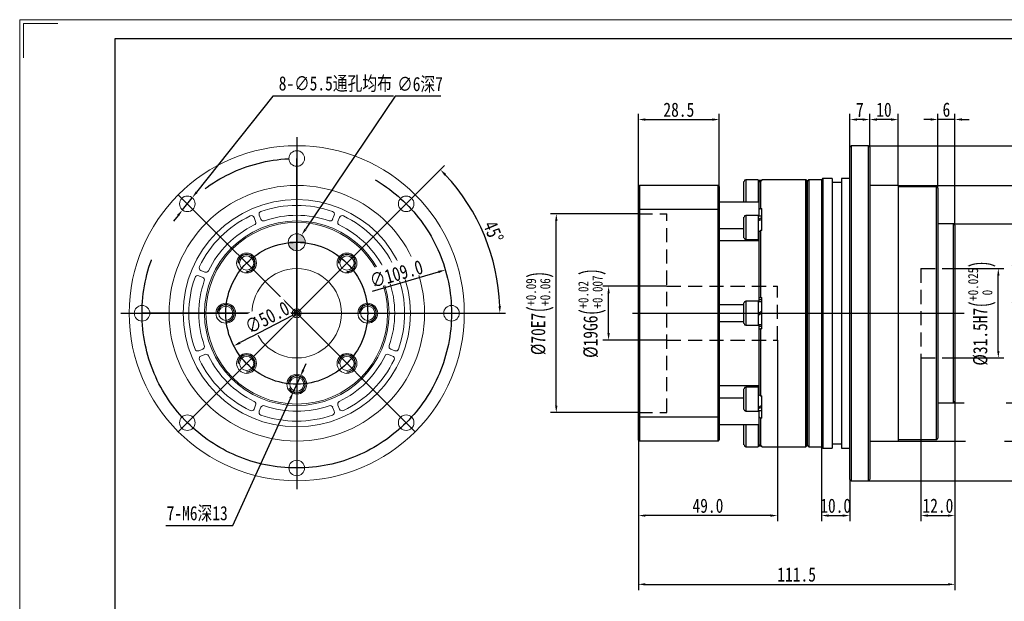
# Model space of a CAD drawing. Header units: millimetres. Extents: x -72 to 490, y -55 to 342.
# Tile 5 of 6: x -72 to 275, y 137 to 342. Entities that reach past the tile are written whole.
import ezdxf

# ---------------------------------------------------------------- set-up
doc = ezdxf.new("R2010")
doc.units = ezdxf.units.MM
doc.header["$LTSCALE"] = 10
doc.set_wipeout_variables(frame=1)
doc.header["$PDSIZE"] = -5
for name, pattern in [('CENTER2', [28.575, 19.05, -3.175, 3.175, -3.175]), ('DASHED', [0.75, 0.5, -0.25]), ('DASHED2', [9.525, 6.35, -3.175])]:
    doc.linetypes.add(name, pattern=pattern)
doc.layers.get('Defpoints').update_dxf_attribs({"lineweight": 18})
for name, color, linetype in [('1轮廓实线层', 7, 'Continuous'), ('2细线层', 4, 'Continuous'), ('3中心线层', 1, 'CENTER2'), ('4虚线层', 6, 'DASHED2'), ('5剖面线层', 2, 'Continuous'), ('7标注层', 4, 'Continuous')]:
    doc.layers.add(name, color=color, linetype=linetype)
doc.layers.add('图框_外框线', color=7, linetype='Continuous', lineweight=18)
doc.styles.add('TH_GBDIM', font='txt', dxfattribs={"width": 0.8})
doc.dimstyles.new('TH_GBDIM', dxfattribs={"dimtxt": 3.5, "dimasz": 2.5, "dimexe": 2, "dimexo": 0, "dimgap": 1.5, "dimtad": 1, "dimdec": 1, "dimzin": 0, "dimdsep": 46, "dimtxsty": 'TH_GBDIM', "dimcen": 2.5, "dimdle": 5, "dimclrd": 4, "dimclre": 4, "dimclrt": 3, "dimadec": 0, "dimazin": 0, "dimtfac": 0.714286, "dimtdec": 1, "dimtmove": 0, "dimatfit": 3, "dimfxl": 1, "dimtolj": 1, "dimarcsym": 0})
doc.dimstyles.new('副本 TH_GBDIM', dxfattribs={"dimtxt": 3.5, "dimasz": 2.5, "dimexe": 2, "dimexo": 0, "dimgap": 1.5, "dimtad": 1, "dimdec": 1, "dimdsep": 46, "dimtxsty": 'TH_GBDIM', "dimcen": 2.5, "dimdle": 5, "dimclrd": 4, "dimclre": 4, "dimclrt": 3, "dimadec": 0, "dimazin": 0, "dimtfac": 0.714286, "dimtdec": 1, "dimtmove": 0, "dimatfit": 3, "dimfxl": 1, "dimtolj": 1, "dimarcsym": 0})

# ---------------------------------------------------------------- blocks, each defined once
blk = doc.blocks.new('*D7')
at = {"layer": '7标注层', "color": 4, "lineweight": -2}
for p, q in [((257.27, 270.39), (290.55, 270.39)), ((288.55, 267.89), (288.55, 209.89)), ((257.27, 207.39), (260.98, 207.39)), ((275.79, 207.39), (290.55, 207.39))]:
    blk.add_line(p, q, dxfattribs=at)
at = {"layer": '7标注层', "color": 4}
for points in [[(288.97, 267.89), (288.13, 267.89), (288.55, 270.39)], [(288.13, 209.89), (288.97, 209.89), (288.55, 207.39)]]:
    blk.add_solid(points, dxfattribs=at)
at = {"layer": 'Defpoints', "color": 0}
for p in [(257.27, 270.39), (257.27, 207.39), (288.55, 207.39)]:
    blk.add_point(p, dxfattribs=at)
at = {"layer": '7标注层', "color": 3, "insert": (282.74, 238.89), "char_height": 5, "attachment_point": 5, "rotation": 90, "style": 'TH_GBDIM'}
blk.add_mtext('\\A1;{%%c63h6}{}{h6\\H0.7143x;{\\H2x;\\W0.5;(}\\S 0^ -0.019;{\\H2x;\\W0.5;)}}', dxfattribs=at)
blk = doc.blocks.new('*D8')
at = {"layer": '7标注层', "color": 4, "lineweight": -2}
for p, q in [((237.77, 283.89), (308.84, 283.89)), ((306.84, 196.39), (306.84, 281.39)), ((237.77, 193.89), (261.48, 193.89)), ((275.18, 193.89), (308.84, 193.89))]:
    blk.add_line(p, q, dxfattribs=at)
at = {"layer": '7标注层', "color": 4}
for points in [[(307.26, 281.39), (306.43, 281.39), (306.84, 283.89)], [(306.43, 196.39), (307.26, 196.39), (306.84, 193.89)]]:
    blk.add_solid(points, dxfattribs=at)
at = {"layer": 'Defpoints', "color": 0}
for p in [(237.77, 283.89), (306.84, 283.89), (237.77, 193.89)]:
    blk.add_point(p, dxfattribs=at)
at = {"layer": '7标注层', "color": 3, "insert": (301.04, 238.89), "char_height": 5, "attachment_point": 5, "rotation": 90, "style": 'TH_GBDIM'}
blk.add_mtext('\\A1;{%%c90}{}{g6\\H0.7143x;{\\H2x;\\W0.5;(}\\S-0.012^ -0.034;{\\H2x;\\W0.5;)}}', dxfattribs=at)
blk = doc.blocks.new('*D9')
at = {"layer": '7标注层', "color": 4, "lineweight": -2}
for p, q in [((227.27, 297.89), (325.36, 297.89)), ((323.36, 295.39), (323.36, 182.39)), ((227.27, 179.89), (325.36, 179.89))]:
    blk.add_line(p, q, dxfattribs=at)
at = {"layer": '7标注层', "color": 4}
for points in [[(323.78, 295.39), (322.94, 295.39), (323.36, 297.89)], [(322.94, 182.39), (323.78, 182.39), (323.36, 179.89)]]:
    blk.add_solid(points, dxfattribs=at)
at = {"layer": 'Defpoints', "color": 0}
for p in [(227.27, 297.89), (227.27, 179.89), (323.36, 179.89)]:
    blk.add_point(p, dxfattribs=at)
at = {"layer": '7标注层', "color": 3, "insert": (319.73, 238.89), "char_height": 5, "attachment_point": 5, "rotation": 90, "style": 'TH_GBDIM'}
blk.add_mtext('\\A1;{%%c118}{}{}', dxfattribs=at)
blk = doc.blocks.new('*D11')
at = {"layer": '7标注层', "color": 4, "lineweight": -2}
for p, q in [((146.27, 273.89), (115.36, 273.89)), ((117.36, 206.39), (117.36, 271.39)), ((146.27, 203.89), (115.36, 203.89))]:
    blk.add_line(p, q, dxfattribs=at)
at = {"layer": '7标注层', "color": 4}
for points in [[(117.78, 271.39), (116.94, 271.39), (117.36, 273.89)], [(116.94, 206.39), (117.78, 206.39), (117.36, 203.89)]]:
    blk.add_solid(points, dxfattribs=at)
at = {"layer": 'Defpoints', "color": 0}
for p in [(117.36, 273.89), (146.27, 273.89), (146.27, 203.89)]:
    blk.add_point(p, dxfattribs=at)
at = {"layer": '7标注层', "color": 3, "insert": (111.55, 238.89), "char_height": 5, "attachment_point": 5, "rotation": 90, "style": 'TH_GBDIM'}
blk.add_mtext('\\A1;{%%c70}{}{E7\\H0.7143x;{\\H2x;\\W0.5;(}\\S+0.09^ +0.06;{\\H2x;\\W0.5;)}}', dxfattribs=at)
blk = doc.blocks.new('*D12')
at = {"layer": '7标注层', "color": 4, "lineweight": -2}
for p, q in [((156.27, 248.39), (133.78, 248.39)), ((135.78, 231.89), (135.78, 245.89)), ((156.27, 229.39), (133.78, 229.39))]:
    blk.add_line(p, q, dxfattribs=at)
at = {"layer": '7标注层', "color": 4}
for points in [[(136.2, 245.89), (135.37, 245.89), (135.78, 248.39)], [(135.37, 231.89), (136.2, 231.89), (135.78, 229.39)]]:
    blk.add_solid(points, dxfattribs=at)
at = {"layer": 'Defpoints', "color": 0}
for p in [(135.78, 248.39), (156.27, 248.39), (156.27, 229.39)]:
    blk.add_point(p, dxfattribs=at)
at = {"layer": '7标注层', "color": 3, "insert": (129.98, 238.89), "char_height": 5, "attachment_point": 5, "rotation": 90, "style": 'TH_GBDIM'}
blk.add_mtext('\\A1;{%%c19}{}{G6\\H0.7143x;{\\H2x;\\W0.5;(}\\S+0.02^ +0.007;{\\H2x;\\W0.5;)}}', dxfattribs=at)
blk = doc.blocks.new('*D13')
at = {"layer": '7标注层', "color": 4, "lineweight": -2}
for p, q in [((251.77, 282.89), (251.77, 309.13)), ((257.77, 269.89), (257.77, 309.13)), ((249.27, 307.13), (246.77, 307.13)), ((257.77, 307.13), (251.77, 307.13)), ((260.27, 307.13), (262.77, 307.13))]:
    blk.add_line(p, q, dxfattribs=at)
at = {"layer": '7标注层', "color": 4}
for points in [[(249.27, 306.71), (249.27, 307.55), (251.77, 307.13)], [(260.27, 307.55), (260.27, 306.71), (257.77, 307.13)]]:
    blk.add_solid(points, dxfattribs=at)
at = {"layer": 'Defpoints', "color": 0}
for p in [(251.77, 307.13), (251.77, 282.89), (257.77, 269.89)]:
    blk.add_point(p, dxfattribs=at)
at = {"layer": '7标注层', "color": 3, "insert": (254.77, 310.57), "char_height": 5, "attachment_point": 5, "style": 'TH_GBDIM'}
blk.add_mtext('\\A1;6', dxfattribs=at)
blk = doc.blocks.new('*D14')
at = {"layer": '7标注层', "color": 4, "lineweight": -2}
for p, q in [((227.77, 297.39), (227.77, 309.1)), ((237.77, 283.89), (237.77, 309.1)), ((235.27, 307.1), (230.27, 307.1))]:
    blk.add_line(p, q, dxfattribs=at)
at = {"layer": '7标注层', "color": 4}
for points in [[(230.27, 307.52), (230.27, 306.68), (227.77, 307.1)], [(235.27, 306.68), (235.27, 307.52), (237.77, 307.1)]]:
    blk.add_solid(points, dxfattribs=at)
at = {"layer": 'Defpoints', "color": 0}
for p in [(227.77, 307.1), (227.77, 297.39), (237.77, 283.89)]:
    blk.add_point(p, dxfattribs=at)
at = {"layer": '7标注层', "color": 3, "insert": (232.77, 310.54), "char_height": 5, "attachment_point": 5, "style": 'TH_GBDIM'}
blk.add_mtext('\\A1;10', dxfattribs=at)
blk = doc.blocks.new('*D15')
at = {"layer": '7标注层', "color": 4, "lineweight": -2}
for p, q in [((220.77, 297.39), (220.77, 309.1)), ((227.77, 297.39), (227.77, 309.1)), ((225.27, 307.1), (223.27, 307.1))]:
    blk.add_line(p, q, dxfattribs=at)
at = {"layer": '7标注层', "color": 4}
for points in [[(223.27, 307.52), (223.27, 306.68), (220.77, 307.1)], [(225.27, 306.68), (225.27, 307.52), (227.77, 307.1)]]:
    blk.add_solid(points, dxfattribs=at)
at = {"layer": 'Defpoints', "color": 0}
for p in [(220.77, 307.1), (220.77, 297.39), (227.77, 297.39)]:
    blk.add_point(p, dxfattribs=at)
at = {"layer": '7标注层', "color": 3, "insert": (224.27, 310.52), "char_height": 5, "attachment_point": 5, "style": 'TH_GBDIM'}
blk.add_mtext('\\A1;7', dxfattribs=at)
blk = doc.blocks.new('*D16')
at = {"layer": '7标注层', "color": 4, "lineweight": -2}
for p, q in [((257.77, 254.64), (275.05, 254.64)), ((273.05, 225.64), (273.05, 252.14)), ((257.77, 223.14), (275.05, 223.14))]:
    blk.add_line(p, q, dxfattribs=at)
at = {"layer": '7标注层', "color": 4}
for points in [[(273.47, 252.14), (272.64, 252.14), (273.05, 254.64)], [(272.64, 225.64), (273.47, 225.64), (273.05, 223.14)]]:
    blk.add_solid(points, dxfattribs=at)
at = {"layer": 'Defpoints', "color": 0}
for p in [(257.77, 254.64), (273.05, 254.64), (257.77, 223.14)]:
    blk.add_point(p, dxfattribs=at)
at = {"layer": '7标注层', "color": 3, "insert": (267.25, 238.89), "char_height": 5, "attachment_point": 5, "rotation": 90, "style": 'TH_GBDIM'}
blk.add_mtext('\\A1;{%%c31.5}{}{H7\\H0.7143x;{\\H2x;\\W0.5;(}\\S+0.025^  0;{\\H2x;\\W0.5;)}}', dxfattribs=at)
blk = doc.blocks.new('*D21')
at = {"layer": '7标注层', "color": 4, "lineweight": -2}
for p, q in [((257.77, 207.89), (257.77, 141.42)), ((146.27, 194.29), (146.27, 141.42)), ((148.77, 143.42), (255.27, 143.42))]:
    blk.add_line(p, q, dxfattribs=at)
at = {"layer": '7标注层', "color": 4}
for points in [[(148.77, 143.83), (148.77, 143), (146.27, 143.42)], [(255.27, 143), (255.27, 143.83), (257.77, 143.42)]]:
    blk.add_solid(points, dxfattribs=at)
at = {"layer": 'Defpoints', "color": 0}
for p in [(257.77, 207.89), (146.27, 194.29), (257.77, 143.42)]:
    blk.add_point(p, dxfattribs=at)
at = {"layer": '7标注层', "color": 3, "insert": (202.02, 146.85), "char_height": 5, "attachment_point": 5, "style": 'TH_GBDIM'}
blk.add_mtext('\\A1;111.5', dxfattribs=at)
blk = doc.blocks.new('*D22')
at = {"layer": '7标注层', "color": 4, "lineweight": -2}
for p, q in [((195.27, 229.39), (195.27, 165.63)), ((146.27, 194.29), (146.27, 165.63)), ((192.77, 167.63), (148.77, 167.63))]:
    blk.add_line(p, q, dxfattribs=at)
at = {"layer": '7标注层', "color": 4}
for points in [[(148.77, 168.05), (148.77, 167.22), (146.27, 167.63)], [(192.77, 167.22), (192.77, 168.05), (195.27, 167.63)]]:
    blk.add_solid(points, dxfattribs=at)
at = {"layer": 'Defpoints', "color": 0}
for p in [(195.27, 229.39), (146.27, 194.29), (146.27, 167.63)]:
    blk.add_point(p, dxfattribs=at)
at = {"layer": '7标注层', "color": 3, "insert": (170.77, 171.08), "char_height": 5, "attachment_point": 5, "style": 'TH_GBDIM'}
blk.add_mtext('\\A1;49.0', dxfattribs=at)
blk = doc.blocks.new('*D23')
at = {"layer": '7标注层', "color": 4, "lineweight": -2}
for p, q in [((245.77, 223.14), (245.77, 165.63)), ((257.77, 207.89), (257.77, 165.63)), ((248.27, 167.63), (255.27, 167.63))]:
    blk.add_line(p, q, dxfattribs=at)
at = {"layer": '7标注层', "color": 4}
for points in [[(248.27, 168.05), (248.27, 167.22), (245.77, 167.63)], [(255.27, 167.22), (255.27, 168.05), (257.77, 167.63)]]:
    blk.add_solid(points, dxfattribs=at)
at = {"layer": 'Defpoints', "color": 0}
for p in [(245.77, 223.14), (257.77, 207.89), (257.77, 167.63)]:
    blk.add_point(p, dxfattribs=at)
at = {"layer": '7标注层', "color": 3, "insert": (251.77, 171.08), "char_height": 5, "attachment_point": 5, "style": 'TH_GBDIM'}
blk.add_mtext('\\A1;12.0', dxfattribs=at)
blk = doc.blocks.new('*D24')
at = {"layer": '7标注层', "color": 4, "lineweight": -2}
for p, q in [((210.77, 191.89), (210.77, 165.63)), ((220.77, 180.39), (220.77, 165.63)), ((213.27, 167.63), (218.27, 167.63))]:
    blk.add_line(p, q, dxfattribs=at)
at = {"layer": '7标注层', "color": 4}
for points in [[(213.27, 168.05), (213.27, 167.22), (210.77, 167.63)], [(218.27, 167.22), (218.27, 168.05), (220.77, 167.63)]]:
    blk.add_solid(points, dxfattribs=at)
at = {"layer": 'Defpoints', "color": 0}
for p in [(210.77, 191.89), (220.77, 180.39), (220.77, 167.63)]:
    blk.add_point(p, dxfattribs=at)
at = {"layer": '7标注层', "color": 3, "insert": (215.77, 171.08), "char_height": 5, "attachment_point": 5, "style": 'TH_GBDIM'}
blk.add_mtext('\\A1;10.0', dxfattribs=at)
blk = doc.blocks.new('*D26')
at = {"layer": '7标注层', "color": 4, "lineweight": -2}
for p, q in [((28.22, 218.9), (29.25, 221.18)), ((27.19, 216.62), (24.72, 211.15)), ((3.46, 164.14), (23.69, 208.88)), ((-20.21, 164.14), (3.46, 164.14))]:
    blk.add_line(p, q, dxfattribs=at)
blk.add_arc((25.95, 213.89), 3, 206.7292, 270, dxfattribs=at)
at = {"layer": '7标注层', "color": 4}
for points in [[(27.84, 219.07), (28.6, 218.73), (27.19, 216.62)], [(24.07, 208.7), (23.31, 209.05), (24.72, 211.15)]]:
    blk.add_solid(points, dxfattribs=at)
at = {"layer": 'Defpoints', "color": 0}
for p in [(27.19, 216.62), (24.72, 211.15)]:
    blk.add_point(p, dxfattribs=at)
at = {"layer": '7标注层', "color": 3, "insert": (-9.12, 168.23), "char_height": 5, "attachment_point": 5, "style": 'TH_GBDIM'}
blk.add_mtext('\\A1;{7-M6深13}{}{}', dxfattribs=at)
blk = doc.blocks.new('*D27')
at = {"layer": '7标注层', "color": 4, "lineweight": -2}
for p, q in [((17.55, 315.28), (-9.32, 281.53)), ((59.99, 315.28), (17.55, 315.28)), ((-14.3, 275.27), (-10.87, 279.58)), ((-15.86, 273.32), (-17.41, 271.36))]:
    blk.add_line(p, q, dxfattribs=at)
at = {"layer": '7标注层', "color": 4}
for points in [[(-9.64, 281.79), (-8.99, 281.27), (-10.87, 279.58)], [(-15.53, 273.06), (-16.18, 273.58), (-14.3, 275.27)]]:
    blk.add_solid(points, dxfattribs=at)
at = {"layer": 'Defpoints', "color": 0}
for p in [(-10.87, 279.58), (-14.3, 275.27)]:
    blk.add_point(p, dxfattribs=at)
at = {"layer": '7标注层', "color": 3, "insert": (39.52, 319.57), "char_height": 5, "attachment_point": 5, "style": 'TH_GBDIM'}
blk.add_mtext('\\A1;{8-∅5.5通孔均布}{}{}', dxfattribs=at)
blk = doc.blocks.new('*D28')
at = {"layer": '7标注层', "color": 4, "lineweight": -2}
for p, q in [((60.59, 315.28), (29.03, 268.45)), ((76.69, 315.28), (60.59, 315.28)), ((23.45, 263.89), (28.45, 263.89)), ((25.95, 261.39), (25.95, 266.39))]:
    blk.add_line(p, q, dxfattribs=at)
at = {"layer": '7标注层', "color": 4}
blk.add_solid([(28.68, 268.68), (29.37, 268.22), (27.63, 266.38)], dxfattribs=at)
at = {"layer": 'Defpoints', "color": 0}
for p in [(27.63, 266.38), (24.27, 261.4)]:
    blk.add_point(p, dxfattribs=at)
at = {"layer": '7标注层', "color": 3, "insert": (69.39, 319.36), "char_height": 5, "attachment_point": 5, "style": 'TH_GBDIM'}
blk.add_mtext('\\A1;{∅6深7}{}{}', dxfattribs=at)
blk = doc.blocks.new('*D29')
at = {"layer": '7标注层', "color": 4, "lineweight": -2}
for p, q in [((64.49, 277.42), (77.94, 290.88)), ((87.95, 238.89), (99.47, 238.89))]:
    blk.add_line(p, q, dxfattribs=at)
blk.add_arc((25.95, 238.89), 71.52, 2.0028, 42.9972, dxfattribs=at)
at = {"layer": '7标注层', "color": 4}
for points in [[(78.56, 287.95), (77.96, 287.37), (76.53, 289.46)], [(97.01, 241.38), (97.85, 241.39), (97.47, 238.89)]]:
    blk.add_solid(points, dxfattribs=at)
at = {"layer": 'Defpoints', "color": 0}
for p in [(64.49, 277.42), (95.04, 257.4), (-36.05, 238.89), (25.95, 238.89), (87.95, 238.89)]:
    blk.add_point(p, dxfattribs=at)
at = {"layer": '7标注层', "color": 3, "insert": (95.19, 267.57), "char_height": 5, "attachment_point": 5, "rotation": 292.5, "style": 'TH_GBDIM'}
blk.add_mtext('\\A1;45%%d', dxfattribs=at)
blk = doc.blocks.new('*D30')
at = {"layer": '7标注层', "color": 4, "lineweight": -2}
blk.add_line((52.64, 246.67), (75.87, 253.45), dxfattribs=at)
at = {"layer": '7标注层', "color": 4}
blk.add_solid([(75.99, 253.05), (75.75, 253.85), (78.27, 254.15)], dxfattribs=at)
at = {"layer": 'Defpoints', "color": 0}
for p in [(78.27, 254.15), (-26.37, 223.63)]:
    blk.add_point(p, dxfattribs=at)
at = {"layer": '7标注层', "color": 3, "insert": (61.03, 252.71), "char_height": 5, "attachment_point": 5, "rotation": 16.2617, "style": 'TH_GBDIM'}
blk.add_mtext('\\A1;∅109.0', dxfattribs=at)
blk = doc.blocks.new('*D31')
at = {"layer": '7标注层', "color": 4, "lineweight": -2}
blk.add_line((24.5, 238.14), (5.98, 228.53), dxfattribs=at)
at = {"layer": '7标注层', "color": 4}
blk.add_solid([(5.79, 228.9), (6.17, 228.16), (3.76, 227.37)], dxfattribs=at)
at = {"layer": 'Defpoints', "color": 0}
for p in [(48.14, 250.4), (3.76, 227.37)]:
    blk.add_point(p, dxfattribs=at)
at = {"layer": '7标注层', "color": 3, "insert": (15.53, 237.36), "char_height": 5, "attachment_point": 5, "rotation": 27.4223, "style": 'TH_GBDIM'}
blk.add_mtext('\\A1;∅50.0', dxfattribs=at)
blk = doc.blocks.new('*D32')
at = {"layer": '7标注层', "color": 4, "lineweight": -2}
for p, q in [((146.27, 283.49), (146.27, 309.1)), ((174.77, 283.49), (174.77, 309.1)), ((148.77, 307.1), (172.27, 307.1))]:
    blk.add_line(p, q, dxfattribs=at)
at = {"layer": '7标注层', "color": 4}
for points in [[(148.77, 307.52), (148.77, 306.68), (146.27, 307.1)], [(172.27, 306.68), (172.27, 307.52), (174.77, 307.1)]]:
    blk.add_solid(points, dxfattribs=at)
at = {"layer": 'Defpoints', "color": 0}
for p in [(174.77, 307.1), (146.27, 283.49), (174.77, 283.49)]:
    blk.add_point(p, dxfattribs=at)
at = {"layer": '7标注层', "color": 3, "insert": (160.52, 310.54), "char_height": 5, "attachment_point": 5, "style": 'TH_GBDIM'}
blk.add_mtext('\\A1;28.5', dxfattribs=at)

msp = doc.modelspace()

# ---------------------------------------------------------------- hatches: boundary and pattern name
at = {"layer": '5剖面线层'}
h = msp.add_hatch(color=256, dxfattribs=at)
h.paths.add_polyline_path([(25.95, 266.89), (25.95, 263.89, -0.030027), (28.95, 263.71, 0.01501), (28.95, 263.89, 0.414214)])
h.paths.add_polyline_path([(25.95, 260.89), (25.95, 263.89, 0.030027), (22.96, 263.71, 0.396737)])

# ---------------------------------------------------------------- linework, layer by layer
at = {"layer": '1轮廓实线层', "linetype": 'Continuous'}
for p, q in [((220.77, 180.39), (220.77, 297.39)), ((221.27, 297.89), (221.27, 179.89)), ((227.27, 238.89), (227.27, 297.89)), ((227.77, 297.39), (227.77, 238.89)), ((183.47, 278.02), (183.47, 285.26)), ((184.1, 285.89), (184.1, 278.02)), ((188.47, 285.89), (188.47, 278.02)), ((188.77, 275.38), (188.77, 285.07)), ((189.27, 285.56), (189.27, 275.79)), ((189.77, 285.56), (189.27, 285.56)), ((189.77, 285.56), (189.77, 285.89)), ((205.27, 238.89), (205.27, 285.89)), ((205.77, 285.39), (205.77, 238.89)), ((205.77, 192.39), (205.77, 285.39)), ((206.27, 285.89), (206.27, 191.89)), ((210.77, 285.89), (210.77, 191.89)), ((211.27, 286.39), (211.27, 191.39)), ((214.47, 286.39), (214.47, 191.39)), ((217.77, 286.39), (217.77, 191.39)), ((146.27, 275.34), (146.27, 283.49)), ((146.67, 283.89), (146.67, 275.48)), ((174.37, 283.89), (146.67, 283.89)), ((174.37, 275.48), (174.37, 283.89)), ((174.77, 283.49), (174.77, 275.34)), ((237.77, 283.89), (237.77, 193.89)), ((251.27, 238.89), (251.27, 283.39)), ((251.77, 282.89), (251.77, 238.89)), ((188.77, 278.02), (174.77, 278.02)), ((146.27, 202.44), (146.27, 275.34)), ((146.67, 275.48), (146.67, 202.3)), ((174.37, 275.48), (146.67, 275.48)), ((174.37, 202.3), (174.37, 275.48)), ((174.77, 275.34), (174.77, 202.44)), ((188.77, 273.12), (188.77, 275.38)), ((189.27, 275.79), (189.77, 275.79)), ((189.77, 267.99), (189.77, 275.79)), ((183.47, 265.49), (183.47, 272.74)), ((184.1, 273.37), (184.1, 264.87)), ((188.47, 273.37), (188.47, 264.87)), ((174.77, 268.73), (183.47, 268.73)), ((188.77, 244.32), (188.77, 267.7)), ((189.27, 267.99), (189.27, 244.4)), ((189.77, 267.99), (189.27, 267.99)), ((257.27, 238.89), (257.27, 270.39)), ((257.77, 269.89), (257.77, 238.89)), ((188.77, 264.38), (174.77, 264.38)), ((188.77, 264.37), (188.77, 264.38)), ((184.1, 243.14), (184.1, 234.64)), ((188.47, 243.14), (188.47, 234.64)), ((188.77, 243.57), (188.77, 244.32)), ((189.77, 243.57), (188.77, 243.57)), ((188.77, 242.89), (188.77, 243.57)), ((189.27, 244.4), (189.77, 244.4)), ((189.77, 233.37), (189.77, 244.4)), ((174.77, 241.96), (183.47, 241.96)), ((183.47, 235.26), (183.47, 242.51)), ((188.47, 238.89), (189.77, 239.64)), ((189.77, 238.89), (188.47, 238.14)), ((205.27, 191.89), (205.27, 238.89)), ((205.77, 238.89), (205.77, 192.39)), ((227.27, 179.89), (227.27, 238.89)), ((227.77, 238.89), (227.77, 180.39)), ((251.27, 194.39), (251.27, 238.89)), ((251.77, 238.89), (251.77, 194.89)), ((257.27, 207.39), (257.27, 238.89)), ((257.77, 238.89), (257.77, 207.89)), ((183.47, 235.81), (174.77, 235.81)), ((188.77, 234.21), (188.77, 234.89)), ((188.77, 233.46), (188.77, 234.21)), ((189.77, 234.21), (188.77, 234.21)), ((188.77, 210.07), (188.77, 233.46)), ((189.27, 233.37), (189.27, 209.78)), ((189.77, 233.37), (189.27, 233.37)), ((174.77, 213.39), (188.77, 213.39)), ((183.47, 211.22), (183.47, 212.28)), ((184.1, 212.91), (184.1, 211.66)), ((184.1, 211.66), (184.1, 204.41)), ((188.47, 212.91), (188.47, 211.66)), ((188.47, 211.66), (188.47, 204.41)), ((188.77, 213.39), (188.77, 213.41)), ((183.47, 209.04), (174.77, 209.04)), ((183.47, 205.03), (183.47, 211.22)), ((189.27, 209.78), (189.77, 209.78)), ((189.77, 201.98), (189.77, 209.78)), ((188.77, 202.39), (188.77, 204.66)), ((146.27, 194.29), (146.27, 202.44)), ((174.37, 202.3), (146.67, 202.3)), ((146.67, 202.3), (146.67, 193.89)), ((174.37, 193.89), (174.37, 202.3)), ((174.77, 202.44), (174.77, 194.29)), ((188.77, 192.71), (188.77, 202.39)), ((189.27, 201.98), (189.27, 192.21)), ((189.77, 201.98), (189.27, 201.98)), ((174.77, 199.76), (188.77, 199.76)), ((183.47, 196.14), (183.47, 199.76)), ((184.1, 199.76), (184.1, 196.14)), ((188.47, 199.76), (188.47, 196.14)), ((183.47, 192.51), (183.47, 196.14)), ((184.1, 196.14), (184.1, 191.89)), ((188.47, 196.14), (188.47, 191.89)), ((174.37, 193.89), (146.67, 193.89)), ((189.27, 192.21), (189.77, 192.21)), ((189.77, 191.89), (189.77, 192.21))]:
    msp.add_line(p, q, dxfattribs=at)
at = {"layer": '1轮廓实线层', "color": 7, "linetype": 'Continuous', "lineweight": 15}
for p, q in [((11.46, 271.25), (10.89, 272.64)), ((12.74, 273.4), (13.31, 272.02)), ((38.59, 272.02), (39.17, 273.4)), ((41.01, 272.64), (40.44, 271.25)), ((-7.8, 253.95), (-6.41, 253.38)), ((58.31, 253.38), (59.7, 253.95)), ((-7.18, 251.53), (-8.56, 252.1)), ((60.47, 252.1), (59.08, 251.53)), ((-8.56, 225.67), (-7.18, 226.25)), ((59.08, 226.25), (60.47, 225.67)), ((-6.41, 224.4), (-7.8, 223.83)), ((59.7, 223.83), (58.31, 224.4)), ((10.89, 205.14), (11.46, 206.52)), ((13.31, 205.76), (12.74, 204.37)), ((39.17, 204.37), (38.59, 205.76)), ((40.44, 206.52), (41.01, 205.14))]:
    msp.add_line(p, q, dxfattribs=at)
for centre, radius in [((25.95, 238.89), 59), ((25.95, 293.39), 2.75), ((25.95, 238.89), 45), ((-12.59, 277.42), 2.75), ((25.95, 238.89), 40), ((64.49, 277.42), 2.75), ((25.95, 238.89), 32.5), ((25.95, 238.89), 32), ((25.95, 263.89), 3), ((8.27, 256.57), 3.5), ((8.27, 256.57), 2.5), ((43.63, 256.57), 3.5), ((43.63, 256.57), 2.5), ((25.95, 238.89), 15.75), ((-28.55, 238.89), 2.75), ((0.95, 238.89), 3.5), ((0.95, 238.89), 2.5), ((25.95, 238.89), 1.58), ((25.95, 238.89), 1), ((50.95, 238.89), 3.5), ((50.95, 238.89), 2.5), ((80.45, 238.89), 2.75), ((8.27, 221.21), 3.5), ((8.27, 221.21), 2.5), ((43.63, 221.21), 3.5), ((43.63, 221.21), 2.5), ((25.95, 213.89), 3.5), ((25.95, 213.89), 2.5), ((-12.59, 200.35), 2.75), ((64.49, 200.35), 2.75), ((25.95, 184.39), 2.75)]:
    msp.add_circle(centre, radius, dxfattribs=at)
at = {"layer": '1轮廓实线层', "linetype": 'Continuous'}
for centre, start, end in [((184.1, 285.26), 90, 180), ((184.1, 272.74), 90, 180), ((184.1, 265.49), 180, 270), ((184.1, 242.51), 90, 180), ((184.1, 235.26), 180, 270), ((184.1, 212.28), 90, 180), ((184.1, 205.03), 180, 270), ((184.1, 192.51), 180, 270)]:
    msp.add_arc(centre, 0.625, start, end, dxfattribs=at)
at = {"layer": '1轮廓实线层', "color": 7, "linetype": 'Continuous', "lineweight": 15}
for centre, radius, start, end in [((13.66, 273.79), 1, 109.4014, 202.5), ((25.95, 238.89), 38, 70.5986, 109.4014), ((38.24, 273.79), 1, 337.5, 70.5986), ((25.95, 238.89), 38, 115.5986, 154.4014), ((9.97, 272.26), 1, 22.5, 115.5986), ((10.54, 270.87), 1, 295.7296, 22.5), ((14.24, 272.4), 1, 202.5, 289.2704), ((25.95, 238.89), 34.5, 70.7296, 109.2704), ((37.67, 272.4), 1, 250.7296, 337.5), ((41.36, 270.87), 1, 157.5, 244.2704), ((41.94, 272.26), 1, 64.4014, 157.5), ((25.95, 238.89), 38, 25.5986, 64.4014), ((25.95, 238.89), 34.5, 115.7296, 154.2704), ((25.95, 238.89), 34.5, 25.7296, 64.2704), ((-7.42, 254.87), 1, 154.4014, 247.5), ((-6.03, 254.3), 1, 247.5, 334.2704), ((57.93, 254.3), 1, 205.7296, 292.5), ((59.32, 254.87), 1, 292.5, 25.5986), ((25.95, 238.89), 38, 160.5986, 199.4014), ((-8.95, 251.18), 1, 67.5, 160.5986), ((25.95, 238.89), 34.5, 160.7296, 199.2704), ((-7.56, 250.6), 1, 340.7296, 67.5), ((59.46, 250.6), 1, 112.5, 199.2704), ((25.95, 238.89), 34.5, 340.7296, 19.2704), ((60.85, 251.18), 1, 19.4014, 112.5), ((25.95, 238.89), 38, 340.5986, 19.4014), ((-8.95, 226.6), 1, 199.4014, 292.5), ((-7.56, 227.17), 1, 292.5, 19.2704), ((59.46, 227.17), 1, 160.7296, 247.5), ((60.85, 226.6), 1, 247.5, 340.5986), ((-7.42, 222.9), 1, 112.5, 205.5986), ((25.95, 238.89), 38, 205.5986, 244.4014), ((-6.03, 223.48), 1, 25.7296, 112.5), ((25.95, 238.89), 34.5, 205.7296, 244.2704), ((25.95, 238.89), 34.5, 295.7296, 334.2704), ((25.95, 238.89), 38, 295.5986, 334.4014), ((57.93, 223.48), 1, 67.5, 154.2704), ((59.32, 222.9), 1, 334.4014, 67.5), ((9.97, 205.52), 1, 244.4014, 337.5), ((10.54, 206.91), 1, 337.5, 64.2704), ((14.24, 205.38), 1, 70.7296, 157.5), ((25.95, 238.89), 34.5, 250.7296, 289.2704), ((37.67, 205.38), 1, 22.5, 109.2704), ((41.36, 206.91), 1, 115.7296, 202.5), ((41.94, 205.52), 1, 202.5, 295.5986), ((13.66, 203.99), 1, 157.5, 250.5986), ((25.95, 238.89), 38, 250.5986, 289.4014), ((38.24, 203.99), 1, 289.4014, 22.5)]:
    msp.add_arc(centre, radius, start, end, dxfattribs=at)
at = {"layer": '1轮廓实线层', "linetype": 'Continuous'}
for centre, major_axis, ratio, start_param, end_param in [((189.77, 281.64), (6.93, 0), 0.57735, 1.570796, 1.759554), ((188.47, 281.64), (6.93, 0), 0.57735, 1.476839, 1.570796), ((188.47, 269.12), (6.84, 3.24), 0.341999, 1.221163, 1.409921), ((189.77, 269.12), (6.84, 3.24), 0.341999, 1.409921, 1.598679), ((188.47, 208.66), (6.84, 3.24), 0.341999, 4.551514, 4.740271), ((189.77, 208.66), (6.84, 3.24), 0.341999, 4.362756, 4.551514), ((188.47, 196.14), (6.93, 0), 0.57735, 4.712389, 4.901147), ((189.77, 196.14), (6.93, 0), 0.57735, 4.618431, 4.712389)]:
    msp.add_ellipse(centre, major_axis=major_axis, ratio=ratio, start_param=start_param, end_param=end_param, dxfattribs=at)
for points in [[(221.27, 297.89), (220.77, 297.39)], [(227.27, 297.89), (221.27, 297.89)], [(227.77, 297.39), (227.27, 297.89)], [(188.47, 285.89), (184.1, 285.89)], [(188.77, 285.07), (189.27, 285.56)], [(205.27, 285.89), (189.77, 285.89)], [(205.77, 285.39), (205.27, 285.89)], [(206.27, 285.89), (205.77, 285.39)], [(210.77, 285.89), (206.27, 285.89)], [(211.27, 286.39), (210.77, 285.89)], [(214.47, 286.39), (211.27, 286.39)], [(217.77, 284.89), (214.47, 284.89)], [(220.77, 286.39), (217.77, 286.39)], [(146.27, 283.49), (146.67, 283.89)], [(174.77, 283.49), (174.37, 283.89)], [(237.77, 283.89), (227.77, 283.89)], [(251.27, 283.39), (237.77, 283.39)], [(251.77, 282.89), (251.27, 283.39)], [(146.27, 275.34), (146.67, 275.48)], [(174.37, 275.48), (174.77, 275.34)], [(189.27, 275.79), (188.77, 275.38)], [(188.47, 273.37), (184.1, 273.37)], [(189.77, 273.12), (188.47, 273.12)], [(188.77, 267.7), (189.27, 267.99)], [(257.27, 270.39), (251.77, 270.39)], [(257.77, 269.89), (257.27, 270.39)], [(184.1, 264.87), (188.47, 264.87)], [(188.47, 265.12), (188.77, 265.12)], [(188.47, 243.14), (184.1, 243.14)], [(189.77, 242.89), (188.47, 242.89)], [(189.27, 244.4), (188.77, 244.32)], [(184.1, 234.64), (188.47, 234.64)], [(188.47, 234.89), (189.77, 234.89)], [(188.77, 233.46), (189.27, 233.37)], [(188.47, 212.91), (184.1, 212.91)], [(188.77, 212.66), (188.47, 212.66)], [(189.27, 209.78), (188.77, 210.07)], [(188.47, 204.66), (189.77, 204.66)], [(251.77, 207.39), (257.27, 207.39)], [(257.27, 207.39), (257.77, 207.89)], [(146.27, 202.44), (146.67, 202.3)], [(174.37, 202.3), (174.77, 202.44)], [(184.1, 204.41), (188.47, 204.41)], [(188.77, 202.39), (189.27, 201.98)], [(146.67, 193.89), (146.27, 194.29)], [(174.37, 193.89), (174.77, 194.29)], [(237.77, 194.39), (251.27, 194.39)], [(251.27, 194.39), (251.77, 194.89)], [(184.1, 191.89), (188.47, 191.89)], [(189.27, 192.21), (188.77, 192.71)], [(189.77, 191.89), (205.27, 191.89)], [(205.27, 191.89), (205.77, 192.39)], [(205.77, 192.39), (206.27, 191.89)], [(206.27, 191.89), (210.77, 191.89)], [(210.77, 191.89), (211.27, 191.39)], [(211.27, 191.39), (214.47, 191.39)], [(214.47, 192.89), (217.77, 192.89)], [(217.77, 191.39), (220.77, 191.39)], [(227.77, 193.89), (237.77, 193.89)], [(220.77, 180.39), (221.27, 179.89)], [(227.27, 179.89), (227.77, 180.39)], [(221.27, 179.89), (227.27, 179.89)]]:
    msp.add_open_spline(points, degree=1, dxfattribs=at)
at = {"layer": '2细线层', "color": 4}
for centre in [(8.27, 256.57), (43.63, 256.57), (0.95, 238.89), (50.95, 238.89), (8.27, 221.21), (43.63, 221.21), (25.95, 213.89)]:
    msp.add_arc(centre, 3, 270, 180, dxfattribs=at)
at = {"layer": '3中心线层'}
for p, q in [((25.95, 300.89), (25.95, 176.89)), ((25.95, 238.89), (25.95, 293.39)), ((25.95, 238.89), (-15.77, 280.61)), ((25.95, 238.89), (67.67, 280.61)), ((-36.05, 238.89), (87.95, 238.89)), ((25.95, 238.89), (-28.55, 238.89)), ((25.95, 238.89), (-15.77, 197.17)), ((25.95, 238.89), (25.95, 184.39)), ((25.95, 238.89), (67.67, 197.17)), ((25.95, 238.89), (80.45, 238.89)), ((144.18, 238.89), (261.04, 238.89))]:
    msp.add_line(p, q, dxfattribs=at)
for radius in [54.5, 25]:
    msp.add_circle((25.95, 238.89), radius, dxfattribs=at)
at = {"layer": '4虚线层', "color": 6, "linetype": 'DASHED'}
for p, q in [((146.27, 273.89), (156.27, 273.89)), ((156.27, 203.89), (156.27, 273.89)), ((245.77, 254.64), (245.77, 223.14)), ((245.77, 254.64), (257.77, 254.64)), ((156.27, 248.39), (195.27, 248.39)), ((195.27, 229.39), (195.27, 248.39)), ((156.27, 229.39), (195.27, 229.39)), ((245.77, 223.14), (257.77, 223.14)), ((146.27, 203.89), (156.27, 203.89))]:
    msp.add_line(p, q, dxfattribs=at)
at = {"layer": '图框_外框线', "color": 3}
msp.add_lwpolyline([(-71.64, -55.2), (490.44, -55.2), (490.44, 342.27), (-71.64, 342.27)], close=True, dxfattribs=at)
msp.add_lwpolyline([(-70.3, 328.89), (-70.3, 340.93), (-58.26, 340.93)], dxfattribs=at)
at = {"layer": '图框_外框线', "color": 3, "lineweight": 25}
msp.add_lwpolyline([(-38.19, -48.51), (483.75, -48.51), (483.75, 335.58), (-38.19, 335.58)], close=True, dxfattribs=at)

# ---------------------------------------------------------------- dimensions: what is measured, and where the dimension line sits
at = {"layer": '7标注层'}
for p1, p2, text, override, picture, middle in [((-14.3, 275.27), (-10.87, 279.58), '{8-<>通孔均布}{}{}', {"dimtxt": 5, "dimgap": 1, "dimtad": 1, "dimtih": 0, "dimtoh": 1, "dimdec": 1, "dimlfac": 1, "dimse1": 0, "dimse2": 0, "dimsd1": 0, "dimsd2": 0, "dimtix": 0, "dimtofl": 1, "dimatfit": 3}, '*D27', (39.52, 315.28)), ((24.27, 261.4), (27.63, 266.38), '{<>深7}{}{}', {"dimtxt": 5, "dimgap": 1, "dimtih": 1, "dimtoh": 1, "dimtofl": 0}, '*D28', (69.39, 315.28)), ((27.19, 216.62), (24.72, 211.15), '{7-M6深13}{}{}', {"dimtxt": 5, "dimgap": 1, "dimtoh": 1}, '*D26', (-9.12, 164.14))]:
    dim = msp.add_diameter_dim_2p(p1=p1, p2=p2, text=text, dimstyle='副本 TH_GBDIM', override=override, dxfattribs=at)
    dim.commit()
    dim.dimension.update_dxf_attribs({"geometry": picture, "text_midpoint": middle, "dimtype": 163})
for base, p1, p2, dimstyle, picture, middle in [((174.77, 307.1), (146.27, 283.49), (174.77, 283.49), 'TH_GBDIM', '*D32', (160.52, 310.54)), ((220.77, 307.1), (227.77, 297.39), (220.77, 297.39), '副本 TH_GBDIM', '*D15', (224.27, 310.52)), ((227.77, 307.1), (237.77, 283.89), (227.77, 297.39), '副本 TH_GBDIM', '*D14', (232.77, 310.54)), ((251.77, 307.13), (257.77, 269.89), (251.77, 282.89), '副本 TH_GBDIM', '*D13', (254.77, 310.57)), ((146.27, 167.63), (195.27, 229.39), (146.27, 194.29), 'TH_GBDIM', '*D22', (170.77, 171.08)), ((257.77, 143.42), (146.27, 194.29), (257.77, 207.89), 'TH_GBDIM', '*D21', (202.02, 146.85))]:
    dim = msp.add_linear_dim(base=base, p1=p1, p2=p2, dimstyle=dimstyle, override={"dimtxt": 5, "dimgap": 1}, dxfattribs=at)
    dim.commit()
    dim.dimension.update_dxf_attribs({"geometry": picture, "text_midpoint": middle})
for base, p1, p2, text, picture, middle in [((323.36, 179.89), (227.27, 297.89), (227.27, 179.89), '{%%c<>}{}{}', '*D9', (323.36, 238.89)), ((117.36, 273.89), (146.27, 203.89), (146.27, 273.89), '{%%c<>}{}{E7\\H0.7143x;{\\H2x;\\W0.5;(}\\S+0.09^ +0.06;{\\H2x;\\W0.5;)}}', '*D11', (117.36, 238.89)), ((135.78, 248.39), (156.27, 229.39), (156.27, 248.39), '{%%c<>}{}{G6\\H0.7143x;{\\H2x;\\W0.5;(}\\S+0.02^ +0.007;{\\H2x;\\W0.5;)}}', '*D12', (135.78, 238.89)), ((288.55, 207.39), (257.27, 270.39), (257.27, 207.39), '{%%c<>h6}{}{h6\\H0.7143x;{\\H2x;\\W0.5;(}\\S 0^ -0.019;{\\H2x;\\W0.5;)}}', '*D7', (288.55, 238.89)), ((273.05, 254.64), (257.77, 223.14), (257.77, 254.64), '{%%c<>}{}{H7\\H0.7143x;{\\H2x;\\W0.5;(}\\S+0.025^  0;{\\H2x;\\W0.5;)}}', '*D16', (273.05, 238.89))]:
    dim = msp.add_linear_dim(base=base, p1=p1, p2=p2, angle=90, text=text, dimstyle='副本 TH_GBDIM', override={"dimtxt": 5, "dimgap": 1}, dxfattribs=at)
    dim.commit()
    dim.dimension.update_dxf_attribs({"geometry": picture, "text_midpoint": middle, "dimtype": 160})
dim = msp.add_angular_dim_2l(base=(95.04, 257.4), line1=((-36.05, 238.89), (87.95, 238.89)), line2=((25.95, 238.89), (64.49, 277.42)), dimstyle='副本 TH_GBDIM', override={"dimtxt": 5, "dimgap": 1}, dxfattribs=at)
dim.commit()
dim.dimension.update_dxf_attribs({"geometry": '*D29', "text_midpoint": (95.19, 267.57)})
dim = msp.add_linear_dim(base=(306.84, 283.89), p1=(237.77, 193.89), p2=(237.77, 283.89), angle=90, text='{%%c<>}{}{g6\\H0.7143x;{\\H2x;\\W0.5;(}\\S-0.012^ -0.034;{\\H2x;\\W0.5;)}}', dimstyle='副本 TH_GBDIM', override={"dimtxt": 5, "dimgap": 1, "dimtad": 1, "dimjust": 0, "dimdec": 1, "dimlfac": 1, "dimse1": 0, "dimse2": 0, "dimsd1": 0, "dimsd2": 0}, dxfattribs=at)
dim.commit()
dim.dimension.update_dxf_attribs({"geometry": '*D8', "text_midpoint": (301.04, 238.89)})
for base, p1, p2, picture, middle in [((257.77, 167.63), (245.77, 223.14), (257.77, 207.89), '*D23', (251.77, 167.63)), ((220.77, 167.63), (210.77, 191.89), (220.77, 180.39), '*D24', (215.77, 167.63))]:
    dim = msp.add_linear_dim(base=base, p1=p1, p2=p2, dimstyle='TH_GBDIM', override={"dimtxt": 5, "dimgap": 1}, dxfattribs=at)
    dim.commit()
    dim.dimension.update_dxf_attribs({"geometry": picture, "text_midpoint": middle, "dimtype": 160})

# ---------------------------------------------------------------- next in the draw order: wipeouts: each hides what was drawn before it
msp.add_wipeout([(53.14, 247.63), (51.17, 254.37), (68.45, 259.41), (70.42, 252.67)]).dxf.layer = '1轮廓实线层'

# ---------------------------------------------------------------- next in the draw order: dimensions: what is measured, and where the dimension line sits
dim = msp.add_diameter_dim_2p(p1=(-26.37, 223.63), p2=(78.27, 254.15), dimstyle='TH_GBDIM', override={"dimtxt": 5, "dimgap": 1}, dxfattribs=at)
dim.commit()
dim.dimension.update_dxf_attribs({"geometry": '*D30', "text_midpoint": (62, 249.4), "dimtype": 163})

# ---------------------------------------------------------------- next in the draw order: wipeouts: each hides what was drawn before it
msp.add_wipeout([(10.25, 230.04), (6.37, 237.51), (20.69, 244.94), (24.56, 237.47)]).dxf.layer = '1轮廓实线层'

# ---------------------------------------------------------------- next in the draw order: dimensions: what is measured, and where the dimension line sits
dim = msp.add_diameter_dim_2p(p1=(48.14, 250.4), p2=(3.76, 227.37), dimstyle='TH_GBDIM', override={"dimtxt": 5, "dimgap": 1}, dxfattribs=at)
dim.commit()
dim.dimension.update_dxf_attribs({"geometry": '*D31', "text_midpoint": (17.12, 234.31), "dimtype": 163})

doc.saveas('drawing.dxf')
